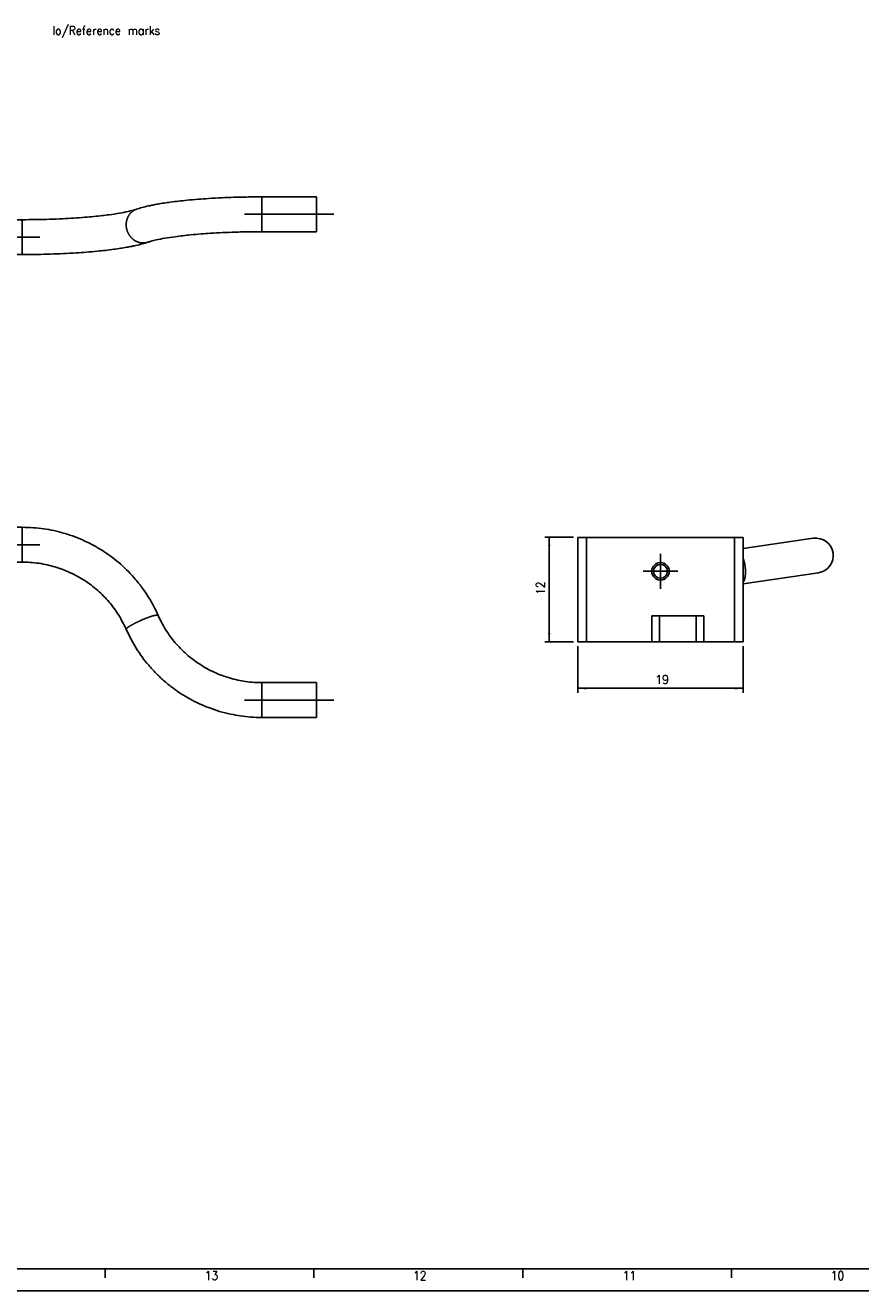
# Model space of a CAD drawing. Header units: millimetres. Extents: x -235 to 1395, y -109 to 485.
# Tile 2 of 17: x -42 to 150, y -109 to 181. Entities that reach past the tile are written whole.
import ezdxf

# ---------------------------------------------------------------- set-up
doc = ezdxf.new("R2010")
doc.units = ezdxf.units.MM
doc.linetypes.add('DOT_CENTER', pattern=[14, 12, -1, 0, -1])
doc.layers.add('1', color=7, linetype='Continuous')
doc.styles.add('CONVERTER_11', font='txt.shx', dxfattribs={"width": 0.9})
doc.dimstyles.new('ME10_DIM_38', dxfattribs={"dimtxt": 1, "dimasz": 1, "dimexe": 0.5, "dimexo": 0.5, "dimgap": 0.5, "dimtad": 1, "dimdsep": 46, "dimtxsty": 'CONVERTER_11', "dimsah": 1, "dimcen": 0.09, "dimclrd": 2, "dimclre": 2, "dimclrt": 2, "dimadec": 0, "dimazin": 0, "dimtfac": 1, "dimtdec": 4, "dimtix": 1, "dimtmove": 0, "dimatfit": 3, "dimfxl": 1, "dimtolj": 1, "dimtzin": 0, "dimarcsym": 0})
doc.dimstyles.new('ME10_DIM_39', dxfattribs={"dimtxt": 1, "dimasz": 1, "dimexe": 0.5, "dimexo": 0.5, "dimgap": 0.5, "dimtad": 1, "dimdsep": 46, "dimtxsty": 'CONVERTER_11', "dimsah": 1, "dimcen": 0.09, "dimclrd": 2, "dimclre": 2, "dimclrt": 2, "dimadec": 0, "dimazin": 0, "dimtfac": 1, "dimtdec": 4, "dimtix": 1, "dimtmove": 0, "dimatfit": 3, "dimfxl": 1, "dimtolj": 1, "dimtzin": 0, "dimarcsym": 0})

# ---------------------------------------------------------------- blocks, each defined once
blk = doc.blocks.new('Alzado1', base_point=(56.5, 114.028))
at = {"layer": '1', "color": 2, "style": 'CONVERTER_11', "width": 0.9}
blk.add_text('Io/Reference marks', height=1, dxfattribs=at).set_placement((-17.76, 89.504))
blk = doc.blocks.new('CABEZA_REGLA_EXPOSED__33', base_point=(-88.55, 59))
at = {"color": 7, "linetype": 'Continuous'}
for p, q in [((-88.55, 71), (-87.55, 71)), ((-88.55, 59), (-88.55, 71)), ((-81.55, 71), (-87.55, 71)), ((-49.55, 71), (-81.55, 71)), ((-81.55, 59), (-81.55, 71)), ((-43.55, 71), (-49.55, 71)), ((-49.55, 71), (-49.55, 59)), ((-43.55, 71), (-42.55, 71)), ((-42.55, 70.8), (-42.55, 71)), ((-40.75, 70.8), (-42.55, 70.8)), ((-42.55, 61.8), (-42.55, 70.8)), ((-39.84, 70.09), (-40.4, 70.65)), ((-35.55, 69.8), (-39.13, 69.8)), ((-35.55, 62.8), (-35.55, 69.8)), ((-35.05, 69.3), (-35.55, 69.8)), ((6.3, 70.92), (12.55, 70.92)), ((12.55, 66.94), (12.55, 70.92)), ((-35.05, 69.3), (-35.05, 63.3)), ((-21.21, 68.3), (-35.05, 68.3)), ((6.3, 66.92), (12.55, 66.92)), ((12.55, 66.92), (12.55, 66.94)), ((-21.21, 64.3), (-35.05, 64.3)), ((-39.84, 62.51), (-40.4, 61.95)), ((-35.55, 62.8), (-39.13, 62.8)), ((-35.05, 63.3), (-35.55, 62.8)), ((-79.77, 62), (-79.77, 59)), ((-79.77, 62), (-78.52, 62)), ((-78.52, 62), (-78.52, 59)), ((-57.07, 62), (-57.07, 59)), ((-57.07, 62), (-55.82, 62)), ((-55.82, 62), (-55.82, 59)), ((-40.75, 61.8), (-42.55, 61.8)), ((-42.55, 59), (-42.55, 61.8)), ((-88.55, 59), (-87.55, 59)), ((-87.55, 59), (-81.55, 59)), ((-79.77, 59), (-81.55, 59)), ((-79.77, 59), (-78.52, 59)), ((-57.07, 59), (-78.52, 59)), ((-57.07, 59), (-55.82, 59)), ((-49.55, 59), (-55.82, 59)), ((-43.55, 59), (-49.55, 59)), ((-43.55, 59), (-42.55, 59))]:
    blk.add_line(p, q, dxfattribs=at)
at = {"color": 3, "linetype": 'Continuous'}
for p, q in [((-87.55, 71), (-87.55, 59)), ((-43.55, 59), (-43.55, 71)), ((-40.75, 61.8), (-40.75, 70.8)), ((-40.4, 61.95), (-40.4, 70.65)), ((-39.84, 62.51), (-39.84, 70.09)), ((-39.13, 62.8), (-39.13, 69.8)), ((6.3, 70.92), (6.3, 66.92)), ((-21.21, 64.3), (-21.21, 68.3))]:
    blk.add_line(p, q, dxfattribs=at)
at = {"color": 7, "linetype": 'Continuous'}
for centre, radius in [((-85.55, 62), 1.85), ((-85.55, 62), 1.6), ((-85.55, 62), 1.25), ((-45.55, 62), 1.85), ((-45.55, 62), 1.6), ((-45.55, 62), 1.25)]:
    blk.add_circle(centre, radius, dxfattribs=at)
for centre, radius, start, end in [((-40.75, 70.3), 0.5, 45, 90), ((-39.13, 70.8), 1, 225, 270), ((-39.13, 61.8), 1, 90, 135), ((-40.75, 62.3), 0.5, 270, 315)]:
    blk.add_arc(centre, radius, start, end, dxfattribs=at)
for points, knots in [([(-8.09, 69.51), (-7.89, 69.57), (-7.43, 69.71), (-6.81, 69.86), (-6.2, 69.99), (-5.61, 70.1), (-4.94, 70.21), (-4.15, 70.32), (-3.27, 70.43), (-2.2, 70.55), (-1.06, 70.65), (0.28, 70.74), (1.64, 70.82), (3.1, 70.87), (4.63, 70.91), (5.71, 70.92), (6.3, 70.92)], [0, 0, 0, 0, 0.62921, 1.420102, 1.920735, 2.501937, 3.237484, 3.957403, 4.896846, 5.884032, 7.17488, 8.336975, 9.907946, 11.27036, 12.726044, 14.497936, 14.497936, 14.497936, 14.497936]), ([(-21.21, 68.3), (-20.69, 68.3), (-19.65, 68.31), (-18.1, 68.34), (-16.65, 68.4), (-15.3, 68.48), (-14.11, 68.56), (-13.01, 68.66), (-12.08, 68.76), (-11.09, 68.88), (-10.11, 69.03), (-9.2, 69.21), (-8.55, 69.36), (-8.22, 69.46), (-8.09, 69.51)], [0, 0, 0, 0, 1.560231, 3.102192, 4.651908, 5.906162, 7.186392, 8.2219, 9.20219, 10.000255, 11.205684, 12.197652, 12.780771, 13.209934, 13.209934, 13.209934, 13.209934]), ([(6.3, 66.92), (5.83, 66.92), (4.79, 66.91), (3.28, 66.88), (1.79, 66.82), (0.49, 66.75), (-0.74, 66.66), (-1.79, 66.57), (-2.78, 66.46), (-3.77, 66.34), (-4.8, 66.19), (-5.63, 66.03), (-6.15, 65.9), (-6.41, 65.84), (-6.63, 65.77), (-6.75, 65.73), (-6.82, 65.71)], [0, 0, 0, 0, 1.413116, 3.102191, 4.528145, 5.906162, 6.996786, 8.221899, 9.071752, 10.000253, 11.205682, 12.19765, 12.524514, 12.809562, 13.000126, 13.21001, 13.21001, 13.21001, 13.21001]), ([(-6.82, 65.71), (-7.02, 65.65), (-7.47, 65.51), (-8.1, 65.36), (-8.71, 65.23), (-9.28, 65.12), (-9.95, 65.01), (-10.76, 64.89), (-11.66, 64.78), (-12.72, 64.67), (-13.85, 64.57), (-15.14, 64.48), (-16.51, 64.4), (-17.97, 64.35), (-19.54, 64.31), (-20.62, 64.3), (-21.21, 64.3)], [0, 0, 0, 0, 0.62921, 1.420102, 1.920735, 2.501937, 3.167308, 3.957403, 4.952321, 5.884032, 7.17488, 8.336975, 9.781988, 11.270361, 12.726045, 14.497937, 14.497937, 14.497937, 14.497937])]:
    blk.add_open_spline(points, degree=3, knots=knots, dxfattribs=at)
at = {"color": 3, "linetype": 'Continuous'}
for points, knots in [([(-9.29, 67.73), (-9.29, 67.75), (-9.29, 67.79), (-9.28, 67.86), (-9.28, 67.93), (-9.27, 68), (-9.26, 68.07), (-9.25, 68.14), (-9.23, 68.21), (-9.21, 68.28), (-9.19, 68.35), (-9.17, 68.41), (-9.14, 68.48), (-9.12, 68.55), (-9.09, 68.62), (-9.05, 68.68), (-9.02, 68.75), (-8.98, 68.81), (-8.94, 68.87), (-8.89, 68.93), (-8.85, 68.99), (-8.8, 69.04), (-8.75, 69.1), (-8.69, 69.15), (-8.64, 69.19), (-8.58, 69.24), (-8.52, 69.28), (-8.47, 69.32), (-8.4, 69.36), (-8.34, 69.4), (-8.28, 69.43), (-8.22, 69.46), (-8.15, 69.48), (-8.11, 69.5), (-8.09, 69.51)], [0, 0, 0, 0, 0.067336, 0.135441, 0.204275, 0.273796, 0.343959, 0.414718, 0.486023, 0.557823, 0.630066, 0.702698, 0.775664, 0.848908, 0.922375, 0.99601, 1.069758, 1.143564, 1.217376, 1.291142, 1.364811, 1.438337, 1.511673, 1.584775, 1.657603, 1.730116, 1.80228, 1.874058, 1.945419, 2.016332, 2.086771, 2.156708, 2.22612, 2.294983, 2.294983, 2.294983, 2.294983]), ([(-6.82, 65.71), (-6.84, 65.71), (-6.87, 65.7), (-6.93, 65.68), (-6.98, 65.67), (-7.03, 65.66), (-7.08, 65.65), (-7.14, 65.64), (-7.19, 65.63), (-7.24, 65.63), (-7.29, 65.63), (-7.34, 65.63), (-7.4, 65.63), (-7.45, 65.63), (-7.5, 65.63), (-7.55, 65.64), (-7.6, 65.65), (-7.65, 65.65), (-7.7, 65.66), (-7.75, 65.68), (-7.81, 65.69), (-7.86, 65.7), (-7.91, 65.72), (-7.97, 65.74), (-8.02, 65.76), (-8.07, 65.78), (-8.12, 65.81), (-8.18, 65.84), (-8.23, 65.86), (-8.28, 65.89), (-8.33, 65.93), (-8.38, 65.96), (-8.43, 65.99), (-8.48, 66.03), (-8.52, 66.07), (-8.57, 66.11), (-8.62, 66.15), (-8.66, 66.2), (-8.71, 66.24), (-8.75, 66.29), (-8.79, 66.34), (-8.83, 66.39), (-8.87, 66.44), (-8.9, 66.49), (-8.94, 66.54), (-8.97, 66.59), (-9, 66.65), (-9.03, 66.7), (-9.06, 66.76), (-9.09, 66.81), (-9.11, 66.87), (-9.14, 66.93), (-9.16, 66.99), (-9.18, 67.04), (-9.2, 67.1), (-9.21, 67.16), (-9.23, 67.22), (-9.24, 67.28), (-9.25, 67.33), (-9.26, 67.39), (-9.27, 67.45), (-9.28, 67.5), (-9.28, 67.56), (-9.29, 67.62), (-9.29, 67.67), (-9.29, 67.71), (-9.29, 67.73)], [0, 0, 0, 0, 0.055115, 0.109848, 0.16419, 0.218131, 0.271662, 0.324773, 0.377456, 0.429703, 0.481506, 0.532858, 0.583751, 0.634179, 0.684538, 0.735539, 0.787199, 0.839513, 0.892478, 0.946088, 1.000336, 1.055215, 1.110715, 1.166824, 1.223529, 1.280815, 1.338665, 1.397061, 1.455982, 1.515406, 1.575308, 1.635662, 1.69644, 1.757613, 1.819148, 1.881013, 1.943172, 2.005591, 2.06823, 2.131052, 2.194018, 2.257086, 2.320216, 2.383366, 2.446495, 2.509561, 2.572521, 2.635336, 2.697963, 2.760362, 2.822494, 2.884321, 2.945804, 3.006908, 3.067598, 3.127841, 3.187605, 3.24686, 3.305578, 3.363732, 3.421299, 3.478255, 3.534579, 3.590253, 3.645259, 3.699583, 3.699583, 3.699583, 3.699583])]:
    blk.add_open_spline(points, degree=3, knots=knots, dxfattribs=at)
at = {"layer": '1', "color": 2, "linetype": 'DOT_CENTER'}
for p, q in [((4.3, 68.92), (14.55, 68.92)), ((-38.75, 66.3), (-44.55, 66.3)), ((-38.75, 66.3), (-44.55, 66.3)), ((-37.84, 66.3), (-42.4, 66.3)), ((-19.21, 66.3), (-41.13, 66.3)), ((-85.55, 64.85), (-85.55, 59.15)), ((-45.55, 64.85), (-45.55, 59.15)), ((-82.7, 62), (-88.4, 62)), ((-42.7, 62), (-48.4, 62))]:
    blk.add_line(p, q, dxfattribs=at)
at = {"layer": '1', "color": 30, "linetype": 'Continuous'}
for centre in [(-85.55, 62), (-45.55, 62)]:
    blk.add_arc(centre, 1.5, 175, 95, dxfattribs=at)
blk = doc.blocks.new('Alzado3', base_point=(-28, 65))
blk.add_blockref('CABEZA_REGLA_EXPOSED__33', (-88.546, 59))
blk = doc.blocks.new('CABEZA_REGLA_EXPOSED__34', base_point=(42.55, 19.85))
at = {"color": 7, "linetype": 'Continuous'}
for p, q in [((42.55, 31.85), (42.55, 19.85)), ((42.55, 31.85), (43.55, 31.85)), ((60.55, 31.85), (43.55, 31.85)), ((60.55, 31.85), (61.55, 31.85)), ((61.55, 19.85), (61.55, 31.85)), ((61.55, 30.56), (69.58, 31.74)), ((61.55, 26.52), (70.17, 27.79)), ((51.07, 22.85), (51.07, 19.85)), ((51.07, 22.85), (51.95, 22.85)), ((51.95, 22.85), (56.15, 22.85)), ((56.15, 22.85), (57.02, 22.85)), ((57.02, 22.85), (57.02, 19.85)), ((43.55, 19.85), (42.55, 19.85)), ((43.55, 19.85), (51.07, 19.85)), ((51.07, 19.85), (51.95, 19.85)), ((56.15, 19.85), (51.95, 19.85)), ((56.15, 19.85), (57.02, 19.85)), ((57.02, 19.85), (60.55, 19.85)), ((60.55, 19.85), (61.55, 19.85))]:
    blk.add_line(p, q, dxfattribs=at)
at = {"color": 3, "linetype": 'Continuous'}
for p, q in [((43.55, 19.85), (43.55, 31.85)), ((60.55, 19.85), (60.55, 31.85)), ((51.95, 19.85), (51.95, 22.85)), ((56.15, 19.85), (56.15, 22.85))]:
    blk.add_line(p, q, dxfattribs=at)
at = {"color": 7, "linetype": 'Continuous'}
for radius in [1, 0.8]:
    blk.add_circle((52.05, 27.95), radius, dxfattribs=at)
blk.add_arc((69.88, 29.76), 2, 278.3543, 98.3543, dxfattribs=at)
at = {"color": 3, "linetype": 'Continuous'}
for points, knots in [([(61.75, 28.57), (61.75, 28.61), (61.73, 28.68), (61.72, 28.78), (61.69, 28.89), (61.67, 28.98), (61.66, 29.05), (61.64, 29.1), (61.63, 29.16), (61.61, 29.21), (61.6, 29.26), (61.58, 29.32), (61.56, 29.37), (61.55, 29.4), (61.55, 29.42)], [0, 0, 0, 0, 0.1055445, 0.2130129, 0.3220291, 0.4321717, 0.4875244, 0.5429836, 0.5984865, 0.6539685, 0.7093636, 0.7646047, 0.8196235, 0.8743514, 0.8743514, 0.8743514, 0.8743514]), ([(61.55, 26.69), (61.55, 26.7), (61.57, 26.73), (61.59, 26.76), (61.61, 26.8), (61.63, 26.84), (61.65, 26.89), (61.66, 26.93), (61.68, 26.98), (61.7, 27.03), (61.71, 27.09), (61.73, 27.14), (61.74, 27.2), (61.75, 27.26), (61.76, 27.32), (61.77, 27.38), (61.78, 27.44), (61.78, 27.5), (61.79, 27.57), (61.8, 27.64), (61.8, 27.7), (61.8, 27.77), (61.8, 27.84), (61.8, 27.9), (61.8, 27.97), (61.8, 28.04), (61.8, 28.11), (61.79, 28.18), (61.79, 28.24), (61.78, 28.31), (61.78, 28.38), (61.77, 28.44), (61.76, 28.51), (61.75, 28.55), (61.75, 28.57)], [0, 0, 0, 0, 0.040437, 0.082685, 0.126772, 0.172708, 0.22049, 0.270101, 0.32151, 0.374672, 0.429533, 0.486023, 0.544065, 0.603571, 0.664444, 0.726581, 0.789869, 0.854194, 0.919434, 0.985465, 1.052162, 1.119396, 1.18704, 1.254969, 1.323055, 1.391178, 1.459218, 1.52706, 1.594593, 1.661713, 1.728319, 1.794317, 1.859621, 1.924148, 1.924148, 1.924148, 1.924148])]:
    blk.add_open_spline(points, degree=3, knots=knots, dxfattribs=at)
at = {"layer": '1', "color": 2, "linetype": 'DOT_CENTER'}
for p, q in [((52.05, 29.95), (52.05, 25.95)), ((54.05, 27.95), (50.05, 27.95))]:
    blk.add_line(p, q, dxfattribs=at)
blk = doc.blocks.new('*D76')
at = {"layer": '1', "color": 2, "linetype": 'Continuous'}
for p, q in [((42.05, 31.85), (38.77, 31.85)), ((39.27, 31.85), (39.27, 19.85)), ((42.05, 19.85), (38.77, 19.85))]:
    blk.add_line(p, q, dxfattribs=at)
at = {"layer": '1', "color": 2}
for points in [[(39.4, 30.85), (39.14, 30.85), (39.27, 31.85)], [(39.14, 20.85), (39.4, 20.85), (39.27, 19.85)]]:
    blk.add_solid(points, dxfattribs=at)
at = {"layer": '1', "color": 2, "insert": (38.77, 25.25), "char_height": 1, "attachment_point": 7, "rotation": 90, "line_spacing_factor": 0.60024, "style": 'CONVERTER_11'}
blk.add_mtext('12', dxfattribs=at)
blk = doc.blocks.new('*D77')
at = {"layer": '1', "color": 2, "linetype": 'Continuous'}
for p, q in [((42.55, 19.35), (42.55, 14.02)), ((61.55, 19.35), (61.55, 14.02)), ((42.55, 14.52), (61.55, 14.52))]:
    blk.add_line(p, q, dxfattribs=at)
at = {"layer": '1', "color": 2}
for points in [[(43.55, 14.65), (43.55, 14.38), (42.55, 14.52)], [(60.55, 14.38), (60.55, 14.65), (61.55, 14.52)]]:
    blk.add_solid(points, dxfattribs=at)
at = {"layer": '1', "color": 2, "insert": (51.45, 15.02), "char_height": 1, "attachment_point": 7, "rotation": 0.0001, "line_spacing_factor": 0.60024, "style": 'CONVERTER_11'}
blk.add_mtext('19', dxfattribs=at)
blk = doc.blocks.new('CABEZA_REGLA_EXPOSED__35', base_point=(-88.55, 11.17))
at = {"color": 7, "linetype": 'Continuous'}
for p, q in [((-88.55, 39.5), (-88.55, 22.5)), ((-87.55, 40.5), (-81.55, 40.5)), ((-48.27, 39.9), (-85.85, 39.9)), ((-48.27, 39.8), (-85.85, 39.8)), ((-81.55, 40.3), (-81.55, 40.5)), ((-49.55, 40.3), (-81.55, 40.3)), ((-49.55, 40.5), (-43.55, 40.5)), ((-49.55, 40.5), (-49.55, 40.3)), ((-42.55, 39.5), (-42.55, 35.5)), ((-87.85, 37.9), (-87.85, 27.13)), ((-87.75, 37.9), (-87.75, 27.13)), ((-85.16, 36.97), (-85.2, 37.88)), ((-85.2, 37.88), (-84.58, 37.22)), ((-85.83, 36.35), (-85.16, 36.97)), ((-84.92, 36.38), (-85.83, 36.35)), ((-84.29, 35.72), (-84.92, 36.38)), ((-84.58, 37.22), (-83.66, 37.25)), ((-83.66, 37.25), (-84.33, 36.63)), ((-84.33, 36.63), (-84.29, 35.72)), ((-43.9, 36.22), (-44.27, 36.59)), ((-44.13, 36.59), (-43.83, 36.29)), ((-43.35, 33.52), (-43.35, 34.87)), ((-43.25, 33.55), (-43.25, 34.87)), ((-40.75, 35.5), (-42.55, 35.5)), ((-42.55, 35.5), (-42.55, 31)), ((-39.84, 34.79), (-40.4, 35.35)), ((-35.55, 34.5), (-39.13, 34.5)), ((-35.55, 31), (-35.55, 34.5)), ((-35.05, 34), (-35.55, 34.5)), ((-35.05, 34), (-35.05, 31)), ((-21.21, 33), (-35.05, 33)), ((-42.55, 26.5), (-42.55, 31)), ((-35.55, 27.5), (-35.55, 31)), ((-35.05, 31), (-35.05, 28)), ((-43.35, 24.1), (-43.35, 28.48)), ((-43.25, 24.1), (-43.25, 28.45)), ((-35.05, 28), (-35.55, 27.5)), ((-21.21, 29), (-35.05, 29)), ((-46.76, 25.37), (-46.8, 26.28)), ((-46.8, 26.28), (-46.18, 25.62)), ((-42.55, 22.5), (-42.55, 26.5)), ((-40.75, 26.5), (-42.55, 26.5)), ((-39.84, 27.21), (-40.4, 26.65)), ((-35.55, 27.5), (-39.13, 27.5)), ((-86.96, 25.41), (-87.26, 25.71)), ((-86.82, 25.41), (-87.19, 25.78)), ((-47.43, 24.75), (-46.76, 25.37)), ((-46.52, 24.78), (-47.43, 24.75)), ((-45.89, 24.12), (-46.52, 24.78)), ((-46.18, 25.62), (-45.26, 25.65)), ((-45.26, 25.65), (-45.93, 25.03)), ((-45.93, 25.03), (-45.89, 24.12)), ((-45.25, 22.2), (-82.82, 22.2)), ((-82.82, 22.1), (-45.25, 22.1)), ((-87.55, 21.5), (-81.55, 21.5)), ((-81.55, 21.5), (-81.55, 21.7)), ((-81.55, 21.7), (-49.55, 21.7)), ((-49.55, 21.7), (-49.55, 21.5)), ((-49.55, 21.5), (-43.55, 21.5)), ((6.3, 15.17), (12.55, 15.17)), ((12.55, 11.17), (12.55, 15.17)), ((6.3, 11.17), (12.55, 11.17))]:
    blk.add_line(p, q, dxfattribs=at)
at = {"color": 3, "linetype": 'Continuous'}
for p, q in [((-40.75, 26.5), (-40.75, 35.5)), ((-40.4, 26.65), (-40.4, 35.35)), ((-39.84, 27.21), (-39.84, 34.79)), ((-39.13, 27.5), (-39.13, 34.5)), ((-21.21, 31.29), (-21.21, 33)), ((-21.21, 29), (-21.21, 31.29)), ((6.3, 15.17), (6.3, 11.17))]:
    blk.add_line(p, q, dxfattribs=at)
at = {"color": 7, "linetype": 'Continuous'}
for centre, radius in [((-45.55, 38), 1.75), ((-45.55, 38), 1.25), ((-84.75, 36.8), 2.1), ((-84.75, 36.8), 1.9), ((-46.35, 25.2), 2.1), ((-46.35, 25.2), 1.9), ((-85.55, 24), 1.75), ((-85.55, 24), 1.25)]:
    blk.add_circle(centre, radius, dxfattribs=at)
for centre, radius, start, end in [((-87.55, 39.5), 1, 90, 180), ((-85.85, 37.9), 2, 90, 180), ((-85.85, 37.9), 1.9, 90, 180), ((-48.27, 37.9), 2, 49.0546, 90), ((-48.27, 37.9), 1.9, 46.1691, 90), ((-45.55, 38), 1.9, 138.0289, 311.983), ((-45.55, 38), 2, 315, 135.1434), ((-43.55, 39.5), 1, 0, 90), ((-45.25, 34.87), 1.9, 0, 45), ((-45.25, 34.87), 2, 360, 45), ((-40.75, 35), 0.5, 45, 90), ((-47.55, 31), 4.9, 328.9973, 31.0027), ((-47.55, 31), 5, 0, 30.6834), ((-39.13, 35.5), 1, 225, 270), ((-47.55, 31), 5, 329.3166, 0), ((-85.85, 27.13), 2, 180, 225), ((-85.85, 27.13), 1.9, 180, 225), ((-40.75, 27), 0.5, 270, 315), ((-39.13, 26.5), 1, 90, 135), ((-85.55, 24), 2, 135, 315.1434), ((-85.55, 24), 1.9, 318.0289, 131.983), ((-45.25, 24.1), 1.9, 270, 0), ((-45.25, 24.1), 2, 270, 0), ((-87.55, 22.5), 1, 180, 270), ((-82.82, 24.1), 1.9, 226.1691, 270), ((-82.82, 24.1), 2, 229.0546, 270), ((-43.55, 22.5), 1, 270, 0)]:
    blk.add_arc(centre, radius, start, end, dxfattribs=at)
for points, knots in [([(-21.21, 33), (-20.79, 32.99), (-19.97, 32.97), (-18.77, 32.84), (-17.55, 32.62), (-16.35, 32.31), (-15.16, 31.91), (-14.04, 31.45), (-12.94, 30.89), (-11.53, 30.05), (-9.88, 28.8), (-8.43, 27.32), (-7.42, 26.04), (-6.72, 25), (-6.13, 23.97), (-5.78, 23.24), (-5.62, 22.89)], [0, 0, 0, 0, 1.236594, 2.473067, 3.630439, 4.943977, 6.177655, 7.410778, 8.563896, 9.871848, 12.322438, 14.76973, 16.066601, 17.20927, 18.502451, 19.642185, 19.642185, 19.642185, 19.642185]), ([(-9.28, 21.28), (-9.56, 21.84), (-10.1, 22.95), (-11.22, 24.45), (-12.53, 25.78), (-13.78, 26.73), (-14.85, 27.38), (-15.7, 27.8), (-16.57, 28.17), (-17.45, 28.46), (-18.36, 28.7), (-19.31, 28.88), (-20.28, 28.98), (-20.91, 28.99), (-21.21, 29)], [0, 0, 0, 0, 1.854065, 3.711082, 5.580416, 7.453052, 8.394483, 9.336628, 10.281224, 11.226381, 12.113147, 13.120566, 14.129027, 15.017072, 15.017072, 15.017072, 15.017072]), ([(-5.62, 22.89), (-5.5, 22.63), (-5.24, 22.07), (-4.77, 21.25), (-4.23, 20.46), (-3.67, 19.75), (-3.05, 19.07), (-2.36, 18.41), (-1.61, 17.81), (-0.84, 17.27), (-0.05, 16.79), (0.77, 16.38), (1.64, 16.01), (2.56, 15.7), (3.49, 15.46), (4.45, 15.29), (5.37, 15.19), (6, 15.18), (6.3, 15.17)], [0, 0, 0, 0, 0.868161, 1.853177, 2.841398, 3.713509, 4.588361, 5.581728, 6.578666, 7.457916, 8.399347, 9.341492, 10.226162, 11.231239, 12.238307, 13.125425, 14.133886, 15.021931, 15.021931, 15.021931, 15.021931]), ([(6.3, 11.17), (5.86, 11.18), (5.04, 11.2), (3.83, 11.34), (2.64, 11.55), (1.42, 11.86), (0.22, 12.27), (-0.91, 12.75), (-1.99, 13.29), (-3.02, 13.91), (-4.03, 14.62), (-4.98, 15.39), (-5.89, 16.25), (-6.99, 17.45), (-8.21, 19.09), (-8.93, 20.55), (-9.28, 21.28)], [0, 0, 0, 0, 1.314958, 2.473061, 3.630432, 4.943971, 6.255701, 7.410765, 8.641659, 9.871842, 11.021923, 12.326069, 13.54991, 14.77292, 17.209039, 19.642191, 19.642191, 19.642191, 19.642191])]:
    blk.add_open_spline(points, degree=3, knots=knots, dxfattribs=at)
at = {"color": 3, "linetype": 'Continuous'}
for points, knots in [([(-9.29, 21.3), (-9.29, 21.3), (-9.29, 21.3), (-9.29, 21.31), (-9.28, 21.33), (-9.27, 21.34), (-9.26, 21.36), (-9.25, 21.37), (-9.24, 21.38), (-9.23, 21.4), (-9.21, 21.41), (-9.19, 21.43), (-9.18, 21.44), (-9.15, 21.46), (-9.13, 21.48), (-9.11, 21.5), (-9.08, 21.52), (-9.05, 21.54), (-9.03, 21.56), (-8.99, 21.58), (-8.96, 21.6), (-8.93, 21.62), (-8.89, 21.65), (-8.85, 21.67), (-8.81, 21.69), (-8.76, 21.72), (-8.71, 21.76), (-8.64, 21.8), (-8.56, 21.84), (-8.49, 21.88), (-8.41, 21.92), (-8.33, 21.96), (-8.25, 22), (-8.17, 22.04), (-8.09, 22.09), (-8, 22.13), (-7.92, 22.17), (-7.84, 22.2), (-7.75, 22.24), (-7.67, 22.28), (-7.59, 22.32), (-7.52, 22.35), (-7.47, 22.37), (-7.43, 22.39), (-7.39, 22.4), (-7.33, 22.43), (-7.27, 22.46), (-7.18, 22.49), (-7.1, 22.52), (-7.02, 22.56), (-6.93, 22.59), (-6.85, 22.62), (-6.77, 22.65), (-6.68, 22.68), (-6.6, 22.71), (-6.52, 22.74), (-6.45, 22.76), (-6.37, 22.79), (-6.3, 22.81), (-6.23, 22.83), (-6.16, 22.85), (-6.1, 22.87), (-6.03, 22.88), (-5.98, 22.89), (-5.93, 22.9), (-5.88, 22.91), (-5.83, 22.92), (-5.79, 22.92), (-5.75, 22.93), (-5.72, 22.93), (-5.69, 22.93), (-5.67, 22.92), (-5.65, 22.91), (-5.63, 22.9), (-5.63, 22.9), (-5.62, 22.89), (-5.62, 22.89)], [0, 0, 0, 0, 0.005088, 0.010497, 0.029991, 0.054307, 0.068536, 0.084239, 0.101476, 0.120293, 0.141678, 0.164864, 0.189876, 0.216732, 0.24544, 0.276003, 0.308415, 0.342662, 0.378725, 0.416575, 0.45618, 0.497497, 0.540481, 0.585076, 0.631223, 0.678859, 0.755725, 0.835729, 0.91856, 1.003884, 1.091355, 1.180615, 1.2713, 1.363047, 1.455494, 1.548289, 1.641092, 1.733576, 1.825435, 1.916382, 2.006152, 2.094505, 2.13807, 2.181395, 2.224981, 2.268854, 2.357345, 2.446614, 2.536389, 2.626374, 2.716255, 2.805704, 2.894379, 2.981929, 3.067998, 3.152228, 3.234268, 3.313772, 3.390409, 3.463868, 3.533857, 3.600116, 3.662411, 3.720548, 3.774368, 3.823753, 3.868628, 3.908968, 3.947074, 3.980126, 4.008305, 4.031904, 4.056027, 4.074969, 4.081171, 4.087158, 4.087158, 4.087158, 4.087158]), ([(-9.28, 21.28), (-9.28, 21.28), (-9.29, 21.28), (-9.29, 21.28), (-9.29, 21.29), (-9.29, 21.29), (-9.29, 21.29), (-9.29, 21.29), (-9.29, 21.29), (-9.29, 21.29), (-9.29, 21.3)], [0, 0, 0, 0, 0.00197105, 0.00394244, 0.00591991, 0.007909, 0.009915, 0.01194292, 0.01399748, 0.01608305, 0.01608305, 0.01608305, 0.01608305])]:
    blk.add_open_spline(points, degree=3, knots=knots, dxfattribs=at)
at = {"layer": '1', "color": 2, "linetype": 'DOT_CENTER'}
for p, q in [((-45.55, 40.75), (-45.55, 35.25)), ((-84.75, 39.9), (-84.75, 33.7)), ((-42.8, 38), (-48.3, 38)), ((-81.65, 36.8), (-87.85, 36.8)), ((-38.75, 31), (-44.55, 31)), ((-37.84, 31), (-42.4, 31)), ((-19.21, 31), (-41.13, 31)), ((-46.35, 28.3), (-46.35, 22.1)), ((-85.55, 26.75), (-85.55, 21.25)), ((-43.25, 25.2), (-49.45, 25.2)), ((-82.8, 24), (-88.3, 24)), ((4.3, 13.17), (14.55, 13.17))]:
    blk.add_line(p, q, dxfattribs=at)
at = {"layer": '1', "color": 30, "linetype": 'Continuous'}
for centre in [(-45.55, 38), (-85.55, 24)]:
    blk.add_arc(centre, 1.5, 175, 95, dxfattribs=at)
blk = doc.blocks.new('Superior2', base_point=(-28, 25.846))
blk.add_blockref('CABEZA_REGLA_EXPOSED__35', (-88.546, 11.17))
blk = doc.blocks.new('Marco_a1', base_point=(184.81, 187.78))
at = {"layer": '1', "color": 7, "linetype": 'Continuous'}
blk.add_line((-215.19, -104.22), (599.81, -104.22), dxfattribs=at)
at = {"layer": '1', "color": 2, "linetype": 'Continuous'}
for p, q in [((-23.42, -104.27), (-23.42, -106.27)), ((24.52, -104.27), (24.52, -106.27)), ((72.46, -104.27), (72.46, -106.27)), ((120.4, -104.27), (120.4, -106.27)), ((-235.19, -109.22), (604.81, -109.22))]:
    blk.add_line(p, q, dxfattribs=at)
at = {"layer": '1', "color": 2, "char_height": 2, "attachment_point": 4, "line_spacing_factor": 1.20048, "style": 'CONVERTER_11'}
for s, insert in [('13', (-0.52, -105.77)), ('12', (47.32, -105.77)), ('11', (95.45, -105.77)), ('10', (143.2, -105.77))]:
    blk.add_mtext(s, dxfattribs=dict(at, insert=insert))
blk = doc.blocks.new('Top', base_point=(184.81, 187.78))
blk.add_blockref('Marco_a1', (184.81, 187.78))
blk = doc.blocks.new('_dummy_frame__38', base_point=(-235.19, -174.57))
blk.add_blockref('Top', (184.81, 187.78))
blk = doc.blocks.new('_dummy_frame__39', base_point=(-346.5, -309.51))
at = {"layer": '1'}
blk.add_blockref('_dummy_frame__38', (-235.19, -174.57), dxfattribs=at)
blk = doc.blocks.new('Izquierda2', base_point=(57.2, 25.846))
blk.add_blockref('CABEZA_REGLA_EXPOSED__34', (42.546, 19.846))
at = {"layer": '1'}
for p1, p2, distance, dimstyle, picture, middle, turn in [((42.546, 19.846), (42.546, 31.846), 3.275, 'ME10_DIM_38', '*D76', (38.271, 25.846), 90), ((61.546, 19.846), (42.546, 19.846), 5.33, 'ME10_DIM_39', '*D77', (52.046, 15.516), 0.00014)]:
    dim = blk.add_aligned_dim(p1=p1, p2=p2, distance=distance, dimstyle=dimstyle, dxfattribs=at)
    dim.commit()
    dim.dimension.update_dxf_attribs({"geometry": picture, "text_midpoint": middle, "text_rotation": turn})

msp = doc.modelspace()

# ---------------------------------------------------------------- block references
at = {"xscale": 2, "yscale": 2, "zscale": 2}
for name, p in [('Alzado1', (113, 228.06)), ('Alzado3', (-56, 130)), ('Superior2', (-56, 51.69)), ('Izquierda2', (114.4, 51.69))]:
    msp.add_blockref(name, p, dxfattribs=at)
at = {"layer": '1'}
msp.add_blockref('_dummy_frame__39', (-346.5, -309.51), dxfattribs=at)

doc.saveas('drawing.dxf')
